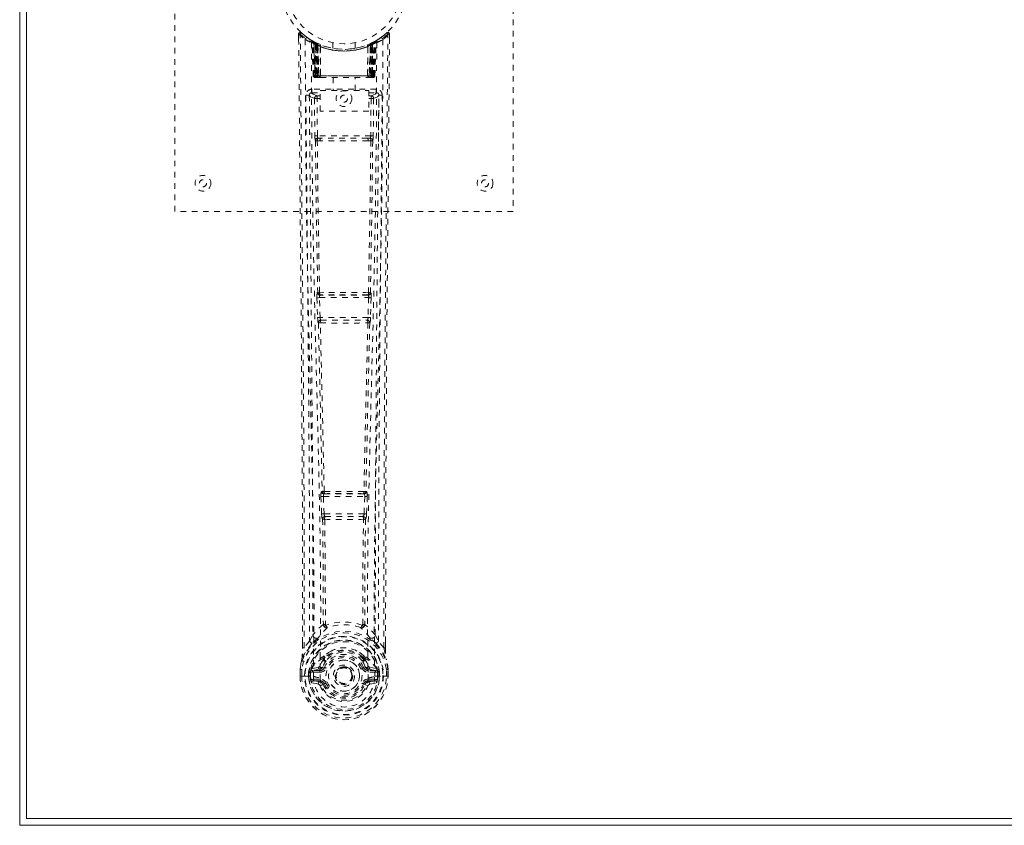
# Model space of a CAD drawing. Header units: inches. Extents: x 23.7 to 107.2, y 42 to 71.8.
# Tile 1 of 6: x 23.7 to 41.1, y 42 to 56.3. Entities that reach past the tile are written whole.
import ezdxf

# ---------------------------------------------------------------- set-up
doc = ezdxf.new("R2010")
doc.units = ezdxf.units.IN
doc.header["$MEASUREMENT"] = 0
doc.linetypes.add('SLD-Dashed', pattern=[0.075, 0.05, -0.025])
doc.linetypes.add('SLD-Solid', pattern=[0])

msp = doc.modelspace()

# ---------------------------------------------------------------- linework, layer by layer
at = {"color": 7, "linetype": 'SLD-Solid', "lineweight": 15}
for p, q in [((23.674, 42.022), (23.674, 71.772)), ((23.793, 71.653), (23.793, 42.14)), ((23.793, 42.14), (23.793, 71.653)), ((23.793, 42.14), (107.056, 42.14)), ((107.056, 42.14), (23.793, 42.14)), ((107.174, 42.022), (23.674, 42.022))]:
    msp.add_line(p, q, dxfattribs=at)
at = {"color": 7, "linetype": 'SLD-Dashed', "lineweight": 0}
for p, q in [((26.424, 52.897), (26.424, 60.897)), ((32.424, 60.897), (32.424, 52.897)), ((28.618, 56.038), (28.618, 55.954)), ((28.648, 56.039), (28.668, 56.061)), ((30.181, 56.061), (30.08, 55.98)), ((30.231, 56.038), (30.201, 56.039)), ((30.23, 55.953), (30.231, 56.038)), ((28.856, 55.923), (28.842, 55.931)), ((28.871, 55.898), (28.857, 55.906)), ((28.878, 55.301), (28.857, 55.906)), ((28.891, 55.301), (28.871, 55.898)), ((28.94, 55.878), (28.874, 55.913)), ((28.957, 55.852), (28.889, 55.887)), ((28.91, 55.301), (28.889, 55.887)), ((28.89, 55.891), (28.912, 55.297)), ((28.917, 55.858), (28.929, 55.884)), ((28.917, 55.858), (28.917, 55.301)), ((28.922, 55.855), (28.917, 55.858)), ((28.922, 55.855), (28.934, 55.881)), ((28.922, 55.301), (28.922, 55.855)), ((28.929, 55.884), (28.934, 55.881)), ((28.93, 55.851), (28.942, 55.877)), ((28.935, 55.849), (28.947, 55.875)), ((28.942, 55.878), (28.94, 55.878)), ((28.947, 55.875), (28.942, 55.877)), ((28.949, 55.843), (28.961, 55.869)), ((28.952, 55.841), (28.964, 55.867)), ((28.961, 55.869), (28.964, 55.867)), ((29.224, 55.886), (29.224, 55.789)), ((29.624, 55.789), (29.624, 55.886)), ((29.885, 55.867), (29.896, 55.841)), ((29.888, 55.869), (29.915, 55.881)), ((29.888, 55.869), (29.9, 55.843)), ((29.96, 55.887), (29.892, 55.852)), ((29.906, 55.877), (29.902, 55.875)), ((29.902, 55.875), (29.914, 55.849)), ((29.906, 55.877), (29.919, 55.851)), ((29.908, 55.878), (29.907, 55.878)), ((29.975, 55.913), (29.908, 55.878)), ((29.914, 55.881), (29.92, 55.884)), ((29.914, 55.881), (29.927, 55.855)), ((29.92, 55.884), (29.928, 55.888)), ((29.92, 55.884), (29.932, 55.858)), ((29.932, 55.858), (29.927, 55.855)), ((29.927, 55.855), (29.927, 55.301)), ((29.932, 55.301), (29.932, 55.858)), ((29.937, 55.297), (29.959, 55.891)), ((29.939, 55.301), (29.96, 55.887)), ((29.952, 55.881), (29.947, 55.883)), ((29.957, 55.301), (29.978, 55.898)), ((29.971, 55.301), (29.992, 55.906)), ((29.992, 55.906), (29.978, 55.898)), ((30.006, 55.931), (29.993, 55.923)), ((30.07, 55.973), (30.01, 55.935)), ((28.931, 55.301), (28.93, 55.851)), ((28.935, 55.849), (28.935, 55.301)), ((28.949, 55.843), (28.949, 55.301)), ((28.952, 55.301), (28.952, 55.841)), ((28.957, 55.852), (28.959, 55.852)), ((28.976, 55.301), (28.957, 55.852)), ((28.959, 55.852), (28.978, 55.301)), ((29.004, 55.822), (29.002, 55.823)), ((29.006, 55.299), (29.002, 55.823)), ((29.007, 55.849), (29.004, 55.85)), ((29.004, 55.822), (29.008, 55.301)), ((29.844, 55.85), (29.841, 55.849)), ((29.841, 55.301), (29.845, 55.822)), ((29.847, 55.823), (29.842, 55.299)), ((29.847, 55.823), (29.845, 55.822)), ((29.871, 55.301), (29.89, 55.852)), ((29.892, 55.852), (29.872, 55.301)), ((29.89, 55.852), (29.892, 55.852)), ((29.896, 55.841), (29.896, 55.301)), ((29.9, 55.301), (29.9, 55.843)), ((29.914, 55.301), (29.914, 55.849)), ((29.919, 55.851), (29.918, 55.301)), ((28.878, 55.301), (28.891, 55.301)), ((28.905, 55.272), (28.909, 55.272)), ((28.91, 55.301), (28.976, 55.301)), ((28.91, 55.272), (28.91, 55.272)), ((28.918, 55.272), (28.922, 55.272)), ((28.921, 55.272), (28.931, 55.272)), ((29.927, 55.301), (28.922, 55.301)), ((28.931, 55.272), (28.935, 55.272)), ((28.935, 55.301), (29.914, 55.301)), ((28.94, 55.272), (29.006, 55.272)), ((28.949, 55.301), (28.952, 55.301)), ((29.896, 55.301), (28.952, 55.301)), ((28.978, 55.301), (28.976, 55.301)), ((29.006, 55.299), (29.008, 55.301)), ((29.008, 55.301), (29.841, 55.301)), ((29.008, 55.272), (29.84, 55.272)), ((29.229, 55.272), (29.229, 55.039)), ((29.619, 55.039), (29.619, 55.272)), ((29.841, 55.301), (29.842, 55.299)), ((29.843, 55.272), (29.909, 55.272)), ((29.872, 55.301), (29.871, 55.301)), ((29.872, 55.301), (29.939, 55.301)), ((29.896, 55.301), (29.9, 55.301)), ((29.914, 55.272), (29.918, 55.272)), ((29.918, 55.272), (29.927, 55.272)), ((29.926, 55.272), (29.931, 55.272)), ((29.931, 55.272), (29.932, 55.274)), ((29.939, 55.272), (29.939, 55.272)), ((29.94, 55.272), (29.944, 55.272)), ((29.957, 55.301), (29.971, 55.301)), ((28.853, 55.063), (28.853, 55.002)), ((29.996, 55.063), (28.853, 55.063)), ((28.853, 55.002), (29, 55.002)), ((29, 55.039), (29.861, 55.039)), ((29, 54.673), (29, 55.039)), ((29.861, 55.039), (29.861, 54.673)), ((29.861, 55.002), (29.996, 55.002)), ((29.996, 55.002), (29.996, 55.063)), ((28.811, 54.974), (28.808, 54.957)), ((28.808, 54.964), (28.808, 54.955)), ((28.808, 54.955), (28.808, 54.953)), ((28.808, 54.953), (28.816, 54.139)), ((28.9, 54.9), (28.907, 54.24)), ((28.9, 54.9), (28.945, 54.9)), ((28.945, 54.945), (28.945, 54.9)), ((29, 54.945), (28.945, 54.945)), ((28.952, 54.24), (28.945, 54.9)), ((29, 54.9), (28.945, 54.9)), ((29.861, 54.945), (29.904, 54.945)), ((29.861, 54.9), (29.904, 54.9)), ((29.904, 54.9), (29.897, 54.24)), ((29.904, 54.945), (29.904, 54.9)), ((29.949, 54.9), (29.942, 54.24)), ((30.033, 54.139), (30.041, 54.953)), ((30.041, 54.957), (30.038, 54.974)), ((30.041, 54.955), (30.04, 54.964)), ((30.041, 54.953), (30.041, 54.955)), ((29.861, 54.673), (29, 54.673)), ((28.95, 54.15), (28.999, 54.149)), ((29.897, 54.24), (28.952, 54.24)), ((29.008, 54.196), (28.961, 54.196)), ((29.84, 54.196), (29.008, 54.196)), ((29.888, 54.196), (29.84, 54.196)), ((29.85, 54.149), (29.899, 54.15)), ((32.424, 52.897), (26.424, 52.897)), ((28.944, 51.369), (28.955, 51.016)), ((28.958, 51.461), (28.952, 51.458)), ((28.989, 51.37), (29.86, 51.37)), ((29, 51.017), (28.989, 51.37)), ((28.996, 51.415), (29.002, 51.417)), ((29.852, 51.415), (28.996, 51.415)), ((29.847, 51.417), (29.852, 51.415)), ((29.86, 51.37), (29.849, 51.017)), ((29.897, 51.458), (29.891, 51.461)), ((29.904, 51.369), (29.894, 51.016)), ((29.849, 51.017), (29, 51.017)), ((29.014, 50.972), (29.013, 50.972)), ((29.013, 50.972), (29.836, 50.972)), ((29.836, 50.972), (29.835, 50.972)), ((28.969, 50.926), (28.969, 50.926)), ((29.88, 50.926), (29.88, 50.926)), ((29.014, 47.846), (29.026, 47.537)), ((29.037, 47.94), (29.024, 47.936)), ((29.058, 47.848), (29.791, 47.848)), ((29.07, 47.539), (29.058, 47.848)), ((29.068, 47.893), (29.081, 47.897)), ((29.78, 47.893), (29.068, 47.893)), ((29.768, 47.897), (29.78, 47.893)), ((29.791, 47.848), (29.779, 47.539)), ((29.812, 47.94), (29.825, 47.936)), ((29.835, 47.846), (29.823, 47.537)), ((29.026, 47.537), (29.028, 47.504)), ((29.779, 47.539), (29.07, 47.539)), ((29.09, 47.494), (29.089, 47.494)), ((29.089, 47.494), (29.76, 47.494)), ((29.76, 47.494), (29.759, 47.494)), ((29.823, 47.537), (29.82, 47.504)), ((29.044, 47.447), (29.045, 47.447)), ((29.804, 47.447), (29.804, 47.447)), ((28.814, 45.281), (28.873, 45.394)), ((29.976, 45.394), (30.035, 45.281)), ((28.688, 45.165), (28.688, 45.254)), ((28.689, 45.254), (28.689, 45.165)), ((28.814, 45.281), (28.717, 45.166)), ((30.131, 45.166), (30.035, 45.281)), ((30.16, 45.165), (30.16, 45.267)), ((30.161, 45.165), (30.161, 45.267)), ((29.053, 44.978), (29.053, 44.956)), ((29.06, 45.006), (29.072, 45.023)), ((29.077, 44.973), (29.076, 44.951)), ((29.773, 44.951), (29.772, 44.973)), ((29.777, 45.023), (29.789, 45.006)), ((29.796, 44.978), (29.796, 44.956)), ((28.645, 44.787), (28.645, 44.782)), ((28.645, 44.665), (28.645, 44.782)), ((28.646, 44.782), (28.646, 44.665)), ((28.675, 44.782), (28.674, 44.667)), ((28.796, 44.739), (28.796, 44.739)), ((28.796, 44.667), (28.796, 44.739)), ((28.826, 44.738), (28.832, 44.757)), ((28.826, 44.738), (28.826, 44.667)), ((28.832, 44.757), (28.831, 44.745)), ((28.831, 44.745), (28.831, 44.667)), ((28.841, 44.786), (28.838, 44.782)), ((28.841, 44.786), (28.851, 44.797)), ((28.966, 44.818), (28.851, 44.797)), ((28.851, 44.797), (28.851, 44.797)), ((28.851, 44.797), (28.851, 44.797)), ((28.866, 44.764), (28.996, 44.788)), ((28.866, 44.764), (28.866, 44.734)), ((28.996, 44.764), (28.866, 44.764)), ((28.996, 44.734), (28.866, 44.734)), ((28.996, 44.788), (28.996, 44.764)), ((28.996, 44.734), (28.996, 44.764)), ((29.043, 44.818), (29.051, 44.83)), ((29.051, 44.83), (29.078, 44.818)), ((29.268, 44.673), (29.269, 44.688)), ((29.771, 44.818), (29.798, 44.83)), ((29.798, 44.83), (29.805, 44.818)), ((29.853, 44.788), (29.983, 44.764)), ((29.853, 44.788), (29.853, 44.764)), ((29.983, 44.764), (29.853, 44.764)), ((29.853, 44.734), (29.853, 44.764)), ((29.983, 44.734), (29.853, 44.734)), ((29.998, 44.797), (29.883, 44.818)), ((29.983, 44.734), (29.983, 44.764)), ((29.998, 44.797), (30.008, 44.786)), ((30.011, 44.782), (30.008, 44.786)), ((30.017, 44.757), (30.018, 44.745)), ((30.023, 44.738), (30.017, 44.757)), ((30.018, 44.745), (30.018, 44.667)), ((30.053, 44.739), (30.023, 44.738)), ((30.023, 44.667), (30.023, 44.738)), ((30.053, 44.739), (30.053, 44.667)), ((30.053, 44.739), (30.053, 44.739)), ((30.174, 44.667), (30.174, 44.782)), ((30.203, 44.665), (30.202, 44.782)), ((30.204, 44.782), (30.204, 44.787)), ((30.204, 44.665), (30.204, 44.782)), ((28.645, 44.665), (28.649, 44.665)), ((28.649, 44.665), (28.702, 44.666)), ((28.702, 44.666), (28.725, 44.666)), ((28.725, 44.666), (28.731, 44.666)), ((28.731, 44.666), (28.881, 44.666)), ((28.796, 44.667), (28.796, 44.667)), ((28.831, 44.667), (28.826, 44.667)), ((28.849, 44.545), (28.968, 44.522)), ((28.879, 44.612), (28.879, 44.582)), ((28.879, 44.612), (28.996, 44.612)), ((28.996, 44.561), (28.879, 44.582)), ((28.879, 44.582), (28.996, 44.582)), ((28.881, 44.666), (28.881, 44.666)), ((28.996, 44.612), (28.996, 44.582)), ((28.996, 44.561), (28.996, 44.582)), ((29.056, 44.518), (29.051, 44.526)), ((29.078, 44.527), (29.056, 44.518)), ((29.268, 44.664), (29.268, 44.673)), ((29.793, 44.518), (29.771, 44.527)), ((29.797, 44.526), (29.793, 44.518)), ((29.848, 44.495), (29.793, 44.518)), ((29.853, 44.612), (29.853, 44.582)), ((29.853, 44.612), (29.97, 44.612)), ((29.97, 44.582), (29.853, 44.561)), ((29.853, 44.561), (29.853, 44.582)), ((29.853, 44.582), (29.97, 44.582)), ((29.881, 44.522), (30, 44.545)), ((29.968, 44.666), (30.118, 44.666)), ((29.97, 44.582), (29.97, 44.612)), ((30.018, 44.667), (30.023, 44.667)), ((30.118, 44.666), (30.124, 44.666)), ((30.124, 44.666), (30.147, 44.666)), ((30.147, 44.666), (30.2, 44.665)), ((30.2, 44.665), (30.204, 44.665))]:
    msp.add_line(p, q, dxfattribs=at)
at = {"color": 7, "linetype": 'SLD-Dashed', "lineweight": 0, "flags": 128}
for points in [[(28.666, 56.058), (28.659, 56.062), (28.651, 56.064), (28.643, 56.065), (28.635, 56.064), (28.628, 56.06), (28.623, 56.055), (28.619, 56.048), (28.618, 56.041)], [(28.618, 56.038), (28.618, 56.038), (28.62, 56.038), (28.626, 56.039), (28.636, 56.038), (28.642, 56.038), (28.648, 56.039)], [(28.688, 45.254), (28.685, 47.882), (28.668, 50.601), (28.643, 53.319), (28.618, 56.038)], [(28.717, 45.166), (28.719, 45.904), (28.718, 46.685), (28.716, 47.508), (28.713, 48.373), (28.708, 49.17), (28.703, 49.999), (28.701, 50.19), (28.7, 50.383), (28.698, 50.577), (28.697, 50.71), (28.696, 50.84), (28.695, 50.975), (28.694, 51.116), (28.69, 51.57), (28.685, 52.074), (28.68, 52.63), (28.676, 52.981), (28.673, 53.353), (28.669, 53.756), (28.665, 54.132), (28.661, 54.622), (28.657, 55.058), (28.653, 55.44), (28.65, 55.766), (28.648, 56.038)], [(30.131, 45.166), (30.13, 45.98), (30.131, 46.829), (30.133, 47.713), (30.137, 48.515), (30.14, 49.032), (30.143, 49.574), (30.147, 50.141), (30.152, 50.704), (30.156, 51.192), (30.162, 51.839), (30.168, 52.527), (30.175, 53.256), (30.181, 53.933), (30.201, 56.039)], [(30.161, 45.267), (30.164, 47.883), (30.181, 50.599), (30.206, 53.321), (30.231, 56.038)], [(30.228, 56.038), (30.226, 56.046), (30.223, 56.053), (30.218, 56.06), (30.211, 56.065), (30.204, 56.068), (30.197, 56.068), (30.19, 56.066), (30.183, 56.062)], [(28.736, 55.944), (28.742, 54.354), (28.76, 52.765), (28.791, 51.178), (28.829, 49.595), (28.858, 48.356), (28.882, 47.12), (28.892, 45.89), (28.881, 44.666)], [(28.845, 55.889), (28.852, 54.303), (28.872, 52.718), (28.905, 51.135), (28.946, 49.557), (28.977, 48.319), (29.001, 47.086), (29.011, 45.858), (28.999, 44.636)], [(28.851, 55.924), (28.857, 55.912), (28.861, 55.899)], [(28.857, 55.912), (28.858, 55.906), (28.858, 55.905)], [(28.888, 55.895), (28.889, 55.889), (28.889, 55.887)], [(28.891, 55.904), (28.897, 55.9), (28.929, 55.884)], [(30.004, 55.889), (29.997, 54.303), (29.977, 52.718), (29.944, 51.135), (29.903, 49.557), (29.872, 48.319), (29.847, 47.086), (29.838, 45.858), (29.85, 44.636)], [(30.112, 55.944), (30.107, 54.354), (30.088, 52.765), (30.058, 51.178), (30.02, 49.595), (29.99, 48.356), (29.967, 47.12), (29.957, 45.89), (29.968, 44.666)], [(29.622, 55.789), (29.623, 55.789), (29.605, 55.786), (29.568, 55.781), (29.513, 55.775), (29.449, 55.772), (29.424, 55.772)], [(28.917, 55.301), (28.902, 55.301), (28.889, 55.301), (28.881, 55.301), (28.878, 55.301)], [(28.891, 55.301), (28.895, 55.301), (28.903, 55.301), (28.916, 55.301), (28.931, 55.301)], [(28.949, 55.301), (28.941, 55.301), (28.933, 55.301), (28.926, 55.301), (28.92, 55.301), (28.915, 55.301), (28.912, 55.301), (28.91, 55.301), (28.91, 55.301)], [(28.91, 55.301), (28.911, 55.294), (28.912, 55.292)], [(28.923, 55.272), (28.923, 55.272), (28.925, 55.272), (28.927, 55.272), (28.931, 55.273)], [(28.939, 55.272), (28.94, 55.272), (28.941, 55.272)], [(28.978, 55.301), (28.981, 55.291), (28.988, 55.282)], [(29.006, 55.299), (28.992, 55.285), (28.988, 55.282)], [(29.842, 55.299), (29.857, 55.285), (29.861, 55.282)], [(29.861, 55.282), (29.868, 55.291), (29.871, 55.301)], [(29.939, 55.301), (29.939, 55.301), (29.937, 55.301), (29.933, 55.301), (29.929, 55.301), (29.923, 55.301), (29.916, 55.301), (29.908, 55.301), (29.9, 55.301)], [(29.918, 55.301), (29.933, 55.301), (29.945, 55.301), (29.954, 55.301), (29.957, 55.301)], [(29.918, 55.273), (29.922, 55.272), (29.924, 55.272), (29.925, 55.272), (29.925, 55.272)], [(29.971, 55.301), (29.968, 55.301), (29.96, 55.301), (29.947, 55.301), (29.932, 55.301)], [(28.945, 54.945), (28.876, 54.974), (28.853, 55.002)], [(29.996, 55.002), (29.973, 54.974), (29.904, 54.945)], [(28.748, 54.957), (28.751, 54.58), (28.755, 54.152), (28.76, 53.682), (28.764, 53.257), (28.766, 53.034), (28.768, 52.812), (28.771, 52.589), (28.773, 52.337), (28.775, 52.082), (28.778, 51.834), (28.782, 51.331), (28.787, 50.863), (28.79, 50.431), (28.794, 50.008), (28.798, 49.518), (28.804, 48.678), (28.809, 47.829), (28.812, 46.952), (28.814, 46.098), (28.814, 45.281)], [(28.808, 54.957), (28.831, 54.928), (28.9, 54.9)], [(28.808, 54.957), (28.838, 51.768), (28.864, 48.581), (28.873, 45.394)], [(29.949, 54.9), (29.944, 54.9), (29.934, 54.9), (29.92, 54.9), (29.904, 54.9)], [(29.949, 54.9), (30.018, 54.928), (30.039, 54.954)], [(29.976, 45.394), (29.985, 48.581), (30.01, 51.768), (30.041, 54.957)], [(30.035, 45.281), (30.035, 46.022), (30.036, 46.794), (30.039, 47.597), (30.043, 48.363), (30.048, 49.138), (30.054, 49.914), (30.06, 50.67), (30.067, 51.395), (30.073, 52.071), (30.081, 52.828), (30.087, 53.537), (30.094, 54.234), (30.101, 54.957)], [(28.952, 54.24), (28.936, 54.24), (28.922, 54.24), (28.912, 54.24), (28.907, 54.24)], [(28.917, 54.151), (28.933, 52.805), (28.958, 51.461)], [(28.991, 51.459), (28.966, 52.803), (28.95, 54.15)], [(29.85, 54.149), (29.639, 54.149), (29.424, 54.149), (29.21, 54.149), (28.999, 54.149)], [(29.84, 54.196), (29.636, 54.196), (29.43, 54.196), (29.218, 54.196), (29.008, 54.196)], [(29.899, 54.15), (29.882, 52.803), (29.857, 51.459)], [(29.888, 54.196), (29.905, 54.192), (29.916, 54.185)], [(29.932, 54.151), (29.916, 52.805), (29.891, 51.461)], [(29.942, 54.24), (29.937, 54.24), (29.927, 54.24), (29.912, 54.24), (29.897, 54.24)], [(28.989, 51.37), (28.981, 51.37), (28.973, 51.369), (28.966, 51.369), (28.959, 51.369), (28.954, 51.369), (28.949, 51.369), (28.946, 51.369), (28.944, 51.369)], [(29.904, 51.369), (29.903, 51.369), (29.9, 51.369), (29.895, 51.369), (29.89, 51.369), (29.883, 51.369), (29.876, 51.369), (29.868, 51.37), (29.86, 51.37)], [(29, 51.017), (28.992, 51.017), (28.984, 51.017), (28.977, 51.017), (28.97, 51.016), (28.964, 51.016), (28.96, 51.016), (28.957, 51.016), (28.955, 51.016)], [(28.955, 51.016), (28.957, 50.982), (28.957, 50.981)], [(29.894, 51.016), (29.892, 51.016), (29.889, 51.016), (29.884, 51.016), (29.879, 51.016), (29.872, 51.017), (29.865, 51.017), (29.857, 51.017), (29.849, 51.017)], [(29.894, 51.016), (29.892, 50.982), (29.892, 50.981)], [(28.969, 50.926), (29.004, 49.431), (29.037, 47.94)], [(29.072, 47.936), (29.039, 49.427), (29.003, 50.923)], [(29.846, 50.923), (29.81, 49.427), (29.776, 47.936)], [(29.88, 50.926), (29.845, 49.431), (29.812, 47.94)], [(29.875, 50.946), (29.877, 50.943), (29.88, 50.926)], [(29.058, 47.848), (29.05, 47.848), (29.043, 47.847), (29.036, 47.847), (29.029, 47.847), (29.024, 47.847), (29.019, 47.846), (29.016, 47.846), (29.014, 47.846)], [(29.058, 47.848), (29.058, 47.857), (29.058, 47.865), (29.06, 47.879), (29.064, 47.889), (29.068, 47.893)], [(29.78, 47.893), (29.785, 47.889), (29.789, 47.879), (29.791, 47.865), (29.791, 47.857), (29.791, 47.848)], [(29.835, 47.846), (29.833, 47.846), (29.83, 47.846), (29.825, 47.847), (29.82, 47.847), (29.813, 47.847), (29.806, 47.847), (29.798, 47.848), (29.791, 47.848)], [(29.07, 47.539), (29.062, 47.539), (29.055, 47.539), (29.048, 47.538), (29.041, 47.538), (29.036, 47.538), (29.031, 47.538), (29.028, 47.538), (29.026, 47.537)], [(29.779, 47.539), (29.778, 47.531), (29.776, 47.522), (29.772, 47.508), (29.766, 47.498), (29.763, 47.495), (29.761, 47.495), (29.76, 47.494)], [(29.823, 47.537), (29.818, 47.538), (29.808, 47.538), (29.794, 47.539), (29.779, 47.539)], [(29.045, 47.447), (29.056, 46.515), (29.057, 45.587)], [(29.081, 47.442), (29.092, 46.509), (29.093, 45.58)], [(29.756, 45.58), (29.757, 46.509), (29.768, 47.442)], [(29.804, 47.447), (29.793, 46.515), (29.792, 45.587)], [(29.055, 45.578), (28.957, 45.492), (28.873, 45.394)], [(29.055, 45.578), (29.057, 45.568), (29.061, 45.559), (29.067, 45.553), (29.075, 45.549), (29.083, 45.55), (29.091, 45.553), (29.098, 45.56), (29.103, 45.569)], [(29.093, 45.58), (29.093, 45.578), (29.093, 45.576), (29.096, 45.573), (29.103, 45.569)], [(29.746, 45.569), (29.753, 45.573), (29.755, 45.576), (29.756, 45.578), (29.756, 45.58)], [(29.746, 45.569), (29.751, 45.56), (29.758, 45.553), (29.766, 45.55), (29.774, 45.549), (29.782, 45.553), (29.788, 45.559), (29.792, 45.568), (29.794, 45.578)], [(29.976, 45.394), (29.892, 45.492), (29.794, 45.578)], [(28.856, 45.241), (28.755, 45.118), (28.676, 44.963)], [(28.966, 45.345), (28.961, 45.339), (28.951, 45.33)], [(29.898, 45.33), (29.888, 45.338), (29.883, 45.345)], [(29.993, 45.241), (30.094, 45.118), (30.173, 44.963)], [(28.717, 45.166), (28.711, 45.166), (28.705, 45.166), (28.7, 45.166), (28.695, 45.166), (28.691, 45.166), (28.688, 45.165), (28.687, 45.165), (28.688, 45.165)], [(29.197, 45.109), (29.147, 45.083), (29.072, 45.023)], [(29.777, 45.023), (29.702, 45.083), (29.652, 45.109)], [(30.161, 45.165), (30.161, 45.165), (30.161, 45.165), (30.158, 45.166), (30.154, 45.166), (30.149, 45.166), (30.143, 45.166), (30.137, 45.166), (30.131, 45.166)], [(28.676, 44.963), (28.659, 44.885), (28.645, 44.787)], [(28.645, 44.782), (28.658, 44.877), (28.674, 44.953)], [(28.676, 44.963), (28.674, 44.958), (28.674, 44.953)], [(29.053, 44.956), (29.022, 44.905), (28.994, 44.84)], [(29.798, 44.83), (29.772, 44.89), (29.744, 44.938)], [(29.796, 44.956), (29.827, 44.905), (29.855, 44.84)], [(30.175, 44.953), (30.175, 44.958), (30.173, 44.963)], [(30.204, 44.787), (30.192, 44.875), (30.173, 44.963)], [(30.204, 44.782), (30.191, 44.877), (30.175, 44.953)], [(28.645, 44.787), (28.646, 44.786), (28.648, 44.786), (28.651, 44.786), (28.655, 44.785), (28.659, 44.785), (28.664, 44.784), (28.669, 44.783), (28.675, 44.782)], [(28.645, 44.782), (28.645, 44.782), (28.646, 44.782), (28.648, 44.782), (28.652, 44.782), (28.657, 44.782), (28.662, 44.782), (28.668, 44.782), (28.675, 44.782)], [(28.796, 44.739), (28.807, 44.739), (28.816, 44.738), (28.822, 44.738), (28.826, 44.738)], [(28.826, 44.738), (28.826, 44.738), (28.826, 44.738)], [(28.866, 44.734), (28.848, 44.736), (28.831, 44.745)], [(28.994, 44.84), (28.98, 44.823), (28.966, 44.818)], [(29.105, 44.807), (29.1, 44.809), (29.095, 44.811), (29.09, 44.813), (29.086, 44.815), (29.083, 44.816), (29.08, 44.817), (29.078, 44.818), (29.078, 44.818)], [(29.743, 44.807), (29.749, 44.809), (29.754, 44.811), (29.759, 44.813), (29.763, 44.815), (29.766, 44.816), (29.769, 44.817), (29.77, 44.818), (29.771, 44.818)], [(29.855, 44.84), (29.869, 44.823), (29.883, 44.818)], [(30.018, 44.745), (30.001, 44.736), (29.983, 44.734)], [(30.023, 44.738), (30.023, 44.738), (30.023, 44.738)], [(30.204, 44.787), (30.203, 44.786), (30.201, 44.786), (30.198, 44.786), (30.194, 44.785), (30.19, 44.785), (30.185, 44.784), (30.179, 44.783), (30.174, 44.782)], [(30.174, 44.782), (30.18, 44.782), (30.186, 44.782), (30.192, 44.782), (30.197, 44.782), (30.2, 44.782), (30.203, 44.782), (30.204, 44.782), (30.204, 44.782)], [(28.674, 44.667), (28.668, 44.666), (28.662, 44.666), (28.656, 44.666), (28.652, 44.666), (28.648, 44.666), (28.646, 44.666), (28.645, 44.666), (28.645, 44.665)], [(28.826, 44.667), (28.822, 44.667), (28.815, 44.667), (28.806, 44.667), (28.796, 44.667)], [(28.836, 44.594), (28.856, 44.607), (28.879, 44.612)], [(29.85, 44.636), (29.845, 44.558), (29.822, 44.483), (29.783, 44.413), (29.729, 44.352), (29.663, 44.302), (29.589, 44.266), (29.508, 44.243), (29.424, 44.236), (29.341, 44.243), (29.26, 44.266), (29.186, 44.302), (29.12, 44.352), (29.066, 44.413), (29.027, 44.483), (29.004, 44.558), (28.999, 44.636)], [(29.105, 44.539), (29.1, 44.536), (29.095, 44.534), (29.09, 44.532), (29.086, 44.531), (29.083, 44.529), (29.08, 44.528), (29.078, 44.527), (29.078, 44.527)], [(29.743, 44.539), (29.749, 44.536), (29.754, 44.534), (29.759, 44.532), (29.763, 44.531), (29.766, 44.529), (29.769, 44.528), (29.77, 44.527), (29.771, 44.527)], [(29.97, 44.612), (29.993, 44.607), (30.013, 44.594)], [(30.204, 44.665), (30.204, 44.666), (30.203, 44.666), (30.201, 44.666), (30.197, 44.666), (30.192, 44.666), (30.187, 44.666), (30.181, 44.666), (30.174, 44.667)]]:
    msp.add_lwpolyline(points, dxfattribs=at)
at = {"color": 7, "linetype": 'SLD-Dashed', "lineweight": 0}
for centre, radius in [((29.424, 56.897), 1.125), ((29.424, 56.897), 1.03), ((29.424, 54.897), 0.14), ((29.424, 54.897), 0.0625), ((26.924, 53.397), 0.14), ((26.924, 53.397), 0.0625), ((31.924, 53.397), 0.14), ((31.924, 53.397), 0.0625), ((29.424, 44.673), 0.7), ((29.424, 44.673), 0.69), ((29.424, 44.673), 0.623), ((29.424, 44.673), 0.32), ((29.424, 44.673), 0.275), ((29.424, 44.673), 0.188), ((29.424, 44.673), 0.157), ((29.424, 44.673), 0.142), ((29.424, 44.673), 0.14), ((29.424, 44.673), 0.138)]:
    msp.add_circle(centre, radius, dxfattribs=at)
for centre, radius, start, end in [((28.648, 56.038), 0.03, 47.8472, 180.532), ((29.419, 56.931), 1.2, 228.1039, 235.3369), ((29.424, 56.897), 1.158, 227.8714, 312.1369), ((29.42, 56.891), 1.12, 227.895, 235.3638), ((29.429, 56.891), 1.121, 304.6392, 312.1001), ((29.426, 56.936), 1.206, 304.6791, 311.8731), ((30.201, 56.038), 0.03, 359.4723, 132.1505), ((30.146, 56.008), 0.0632, 28.482, 55.9258), ((28.766, 55.944), 0.03, 55.9265, 179.735), ((29.411, 57.132), 1.366, 240.4185, 245.5475), ((29.424, 56.896), 1.127, 235.3413, 240.474), ((28.827, 55.905), 0.03, 1.9895, 58.9136), ((29.398, 56.852), 1.076, 238.9039, 239.8256), ((28.807, 55.869), 0.0707, 31.4592, 58.8866), ((28.886, 55.876), 0.0429, 114.1731, 162.9872), ((29.424, 56.929), 1.19, 240.8801, 299.1199), ((28.841, 55.897), 0.0299, 1.903, 59.6988), ((29.341, 56.751), 0.959, 239.6209, 242.5231), ((29.435, 56.919), 1.154, 239.9258, 243.9565), ((29.414, 56.53), 0.837, 228.2565, 233.5278), ((29.424, 56.897), 1.128, 240.4733, 299.5267), ((29.401, 56.51), 0.81, 229.0909, 234.4553), ((28.859, 55.886), 0.0299, 1.8062, 60.7493), ((29.426, 56.899), 1.13, 240.7881, 245.7028), ((28.859, 55.886), 0.03, 16.8622, 61.2461), ((29.411, 56.518), 0.819, 230.3862, 235.5962), ((29.424, 56.895), 1.155, 244.2141, 295.7859), ((28.928, 55.851), 0.0297, 1.4827, 64.4695), ((28.929, 55.851), 0.0297, 1.4755, 64.5502), ((29.532, 56.664), 0.872, 293.5613, 295.4799), ((29.944, 55.775), 0.109, 91.2471, 120.4804), ((29.92, 55.851), 0.0297, 115.4498, 178.5245), ((29.921, 55.851), 0.0297, 115.5336, 178.5215), ((29.437, 56.518), 0.819, 304.4042, 309.6134), ((29.449, 56.509), 0.808, 305.5367, 310.9171), ((29.975, 55.756), 0.137, 89.4088, 113.5142), ((29.43, 56.536), 0.844, 306.4936, 311.7199), ((29.989, 55.886), 0.0299, 119.2543, 178.198), ((29.569, 56.648), 0.84, 298.7944, 300.3452), ((30.008, 55.897), 0.0299, 120.2962, 178.102), ((29.425, 56.896), 1.127, 299.5264, 304.6583), ((29.963, 55.876), 0.0429, 17.0123, 65.8249), ((30.022, 55.905), 0.03, 121.0757, 178.0212), ((29.439, 57.13), 1.364, 294.449, 299.585), ((30.082, 55.944), 0.03, 0.2596, 124.0788), ((29.424, 56.895), 1.155, 244.9105, 295.0895), ((29.424, 56.895), 1.155, 245.8865, 294.1135), ((29.381, 56.449), 0.732, 234.7539, 238.7698), ((28.975, 55.84), 0.0311, 328.3262, 19.6449), ((28.974, 55.84), 0.0345, 328.9563, 15.1673), ((29.424, 56.86), 1.12, 247.9258, 292.0742), ((29.875, 55.84), 0.0345, 164.8314, 211.0548), ((29.874, 55.84), 0.031, 160.2184, 211.6916), ((29.466, 56.451), 0.734, 301.243, 305.239), ((28.908, 55.302), 0.03, 181.9934, 269.9954), ((28.909, 55.302), 0.0305, 182.3659, 249.3677), ((28.921, 55.302), 0.03, 181.989, 246.5599), ((28.922, 55.303), 0.0315, 237.9465, 270.685), ((28.94, 55.302), 0.03, 181.9319, 269.9357), ((28.937, 55.161), 0.114, 100.0893, 103.9911), ((29.747, 55.297), 0.83, 179.7742, 181.622), ((29.334, 55.293), 0.412, 179.0187, 183.0429), ((29.353, 55.294), 0.423, 179.0446, 182.9706), ((29.356, 55.293), 0.422, 179.0353, 182.9706), ((29.391, 55.293), 0.442, 179.0788, 182.8342), ((29.394, 55.293), 0.442, 179.0835, 182.8388), ((29.006, 55.301), 0.0299, 181.7955, 269.8155), ((29.009, 55.298), 0.0265, 218.3598, 269.3875), ((29.84, 55.298), 0.0266, 270.7999, 321.4463), ((29.843, 55.301), 0.0299, 270.1845, 358.2045), ((29.451, 55.294), 0.446, 357.1813, 0.9056), ((29.458, 55.293), 0.442, 357.1612, 0.9165), ((29.904, 55.307), 0.0353, 261.8137, 350.6741), ((29.909, 55.302), 0.03, 270.0617, 358.0707), ((29.492, 55.293), 0.422, 357.0374, 0.9659), ((29.07, 55.297), 0.848, 358.418, 0.2259), ((29.518, 55.293), 0.409, 356.9369, 0.9922), ((29.927, 55.303), 0.0315, 269.309, 302.3726), ((29.91, 55.155), 0.12, 75.9161, 79.5504), ((29.927, 55.302), 0.03, 293.4941, 358.0271), ((29.941, 55.302), 0.03, 270.0046, 358.0021), ((29.94, 55.302), 0.0305, 290.7106, 357.6502), ((28.853, 54.958), 0.105, 89.9167, 180.6366), ((28.853, 54.957), 0.045, 90.0205, 157.9915), ((29.996, 54.958), 0.105, 359.3622, 90.0846), ((29.996, 54.957), 0.045, 22.0106, 89.9803), ((28.79, 52.087), 2.87, 89.642, 90.8398), ((28.945, 54.9), 0.0451, 90.4253, 180.3586), ((29.904, 54.9), 0.0451, 359.6181, 89.5736), ((30.059, 52.094), 2.862, 89.1592, 90.3602), ((29.196, 54.226), 0.289, 177.3539, 195.0211), ((28.962, 54.15), 0.0456, 91.9254, 179.0018), ((28.943, 54.408), 0.258, 264.2207, 271.5588), ((29.025, 54.156), 0.075, 148.0082, 184.8094), ((29.029, 54.233), 0.0773, 174.5374, 208.3852), ((29.063, 54.16), 0.0652, 146.4346, 189.438), ((29.786, 54.16), 0.0652, 350.5376, 33.5539), ((29.82, 54.233), 0.0773, 331.6295, 5.4587), ((29.824, 54.156), 0.0756, 355.3421, 31.8447), ((29.906, 54.408), 0.258, 268.4492, 275.771), ((29.894, 54.153), 0.0384, 357.083, 55.3633), ((29.653, 54.226), 0.289, 344.9818, 2.6493), ((29.164, 51.396), 0.222, 163.6407, 187.1175), ((28.997, 51.46), 0.0451, 181.9407, 269.4438), ((29.003, 51.463), 0.0451, 181.971, 269.4217), ((28.984, 51.594), 0.136, 258.8655, 273.2814), ((29.048, 51.384), 0.0601, 148.5904, 193.1065), ((29.424, 15.327), 36.134, 89.3135, 90.6865), ((29.048, 51.451), 0.057, 172.6048, 216.4869), ((29.424, 18.383), 33.037, 89.2677, 90.7323), ((29.846, 51.463), 0.0451, 270.5786, 358.0317), ((29.801, 51.451), 0.0567, 323.3871, 7.5211), ((29.852, 51.46), 0.0451, 270.5593, 358.0562), ((29.801, 51.384), 0.0601, 346.9071, 31.3959), ((29.865, 51.594), 0.136, 266.736, 281.1157), ((29.685, 51.396), 0.222, 352.8781, 16.3607), ((29.075, 50.976), 0.118, 177.9871, 205.3607), ((29.014, 50.927), 0.0451, 90.6356, 181.6285), ((29.014, 50.927), 0.0451, 90.6328, 181.6253), ((29.062, 51.011), 0.0626, 174.4767, 218.4601), ((29.072, 50.934), 0.0697, 146.9328, 189.0859), ((29.424, 84.318), 33.349, 269.2944, 270.7056), ((29.835, 50.929), 0.0433, 22.7763, 90.2191), ((29.777, 50.934), 0.0697, 350.9205, 33.0608), ((29.787, 51.011), 0.0626, 321.5411, 5.5221), ((29.835, 50.927), 0.0451, 358.373, 89.3659), ((29.774, 50.976), 0.118, 334.6381, 2.0201), ((28.995, 51.046), 0.123, 257.6572, 273.6634), ((29.424, 84.485), 33.565, 269.2812, 270.7189), ((29.853, 51.048), 0.125, 266.4433, 282.236), ((29.177, 47.873), 0.165, 157.6309, 189.4088), ((29.069, 47.938), 0.0451, 182.4895, 269.137), ((29.082, 47.942), 0.0451, 182.6021, 269.1053), ((29.066, 48.027), 0.0921, 251.4717, 273.985), ((29.424, 10.909), 37.028, 89.4553, 90.5445), ((29.133, 47.929), 0.0612, 173.9356, 211.5351), ((29.424, 15.03), 32.869, 89.4016, 90.5984), ((29.767, 47.942), 0.0451, 270.8937, 357.4019), ((29.716, 47.929), 0.0607, 328.3024, 6.2269), ((29.783, 48.027), 0.0919, 266.0285, 288.5395), ((29.78, 47.938), 0.0451, 270.8642, 357.5092), ((29.672, 47.873), 0.165, 350.5963, 22.364), ((29.122, 47.5), 0.0933, 177.5356, 214.1364), ((29.089, 47.449), 0.0451, 91.0394, 182.1465), ((29.09, 47.449), 0.0451, 91.0486, 182.1459), ((29.129, 47.537), 0.0588, 177.8444, 226.6276), ((29.167, 47.455), 0.0873, 153.1898, 188.1889), ((29.424, 80.862), 33.37, 269.4251, 270.5749), ((29.758, 47.449), 0.0451, 357.8501, 88.9523), ((29.681, 47.455), 0.0873, 351.8111, 26.8102), ((29.759, 47.449), 0.0451, 357.8578, 88.9562), ((29.727, 47.5), 0.0933, 325.8644, 2.4686), ((29.075, 47.53), 0.0879, 250.2456, 273.9526), ((29.424, 80.165), 32.724, 269.3989, 270.6009), ((29.774, 47.531), 0.0889, 266.1784, 289.6244), ((29.043, 45.586), 0.0143, 327.5487, 3.3588), ((29.115, 45.582), 0.0608, 183.6683, 286.5427), ((29.089, 45.659), 0.0795, 246.0527, 272.5072), ((29.424, 44.659), 0.965, 70.5266, 109.4745), ((29.179, 45.587), 0.0786, 193.3285, 233.7371), ((29.424, 44.732), 0.844, 69.7728, 110.2275), ((29.734, 45.582), 0.0608, 253.4562, 356.3311), ((29.67, 45.587), 0.0786, 306.2545, 346.6799), ((29.76, 45.659), 0.0795, 267.4927, 293.9461), ((29.806, 45.586), 0.0143, 176.6412, 212.4513), ((29.424, 44.673), 0.787, 8.3239, 171.6761), ((29.424, 44.673), 0.758, 8.3238, 171.6762), ((28.934, 45.396), 0.0608, 182.3837, 301.9688), ((29.693, 44.835), 0.887, 129.1292, 144.9719), ((29.156, 44.835), 0.887, 35.0292, 50.8693), ((29.915, 45.396), 0.0608, 238.0304, 357.6182), ((29.424, 44.673), 0.632, 6.0643, 173.9357), ((29.275, 45.728), 0.642, 224.0817, 229.2674), ((29.424, 44.673), 0.602, 6.2697, 173.7303), ((30.4, 43.666), 2.206, 131.0593, 134.4299), ((28.45, 43.667), 2.205, 45.5695, 48.9419), ((29.573, 45.73), 0.644, 310.7406, 315.9085), ((27.486, 45.137), 1.202, 351.1863, 1.3423), ((25.095, 45.806), 3.678, 346.7632, 349.9885), ((29.424, 44.661), 0.453, 39.7485, 140.2508), ((29.424, 44.673), 0.376, 22.774, 157.226), ((29.424, 44.635), 0.494, 46.9722, 133.0278), ((29.424, 44.679), 0.411, 39.0113, 140.9887), ((29.424, 44.691), 0.476, 61.4726, 118.5265), ((33.753, 45.806), 3.678, 190.012, 193.2376), ((31.362, 45.137), 1.202, 178.6566, 188.8135), ((29.288, 44.582), 0.491, 116.1271, 155.5129), ((29.231, 44.576), 0.44, 113.935, 149.9018), ((29.49, 44.677), 0.465, 145.8376, 160.7948), ((29.097, 44.982), 0.0444, 147.3962, 184.9997), ((29.075, 45.024), 0.0506, 244.3241, 271.7454), ((29.083, 44.959), 0.0305, 185.6336, 316.0644), ((29.075, 45.001), 0.0504, 244.2239, 271.7517), ((29.112, 45.029), 0.0404, 187.3006, 232.784), ((29.105, 44.975), 0.0371, 220.1675, 270.7275), ((29.109, 44.972), 0.0326, 132.1631, 178.3674), ((29.424, 44.673), 0.346, 22.7741, 157.2259), ((29.424, 44.673), 0.275, 89.0534, 269.0539), ((29.424, 44.673), 0.275, 269.0537, 89.0536), ((29.766, 44.959), 0.0305, 223.9332, 354.3703), ((29.744, 44.975), 0.0371, 269.2792, 319.8296), ((29.737, 45.029), 0.0404, 307.2355, 352.6799), ((29.74, 44.972), 0.0326, 1.645, 47.8246), ((29.774, 45.024), 0.0506, 268.2459, 295.6846), ((29.774, 45.001), 0.0505, 268.2725, 295.7487), ((29.556, 44.578), 0.497, 24.8145, 63.6301), ((29.752, 44.982), 0.0444, 355.0068, 32.6962), ((29.618, 44.577), 0.439, 30.0692, 66.0862), ((28.946, 44.742), 0.115, 159.6997, 172.2743), ((28.866, 44.794), 0.0305, 203.825, 270.96), ((28.996, 44.818), 0.0299, 180.9969, 268.9527), ((29.024, 44.846), 0.031, 190.1689, 328.1934), ((28.994, 44.845), 0.0565, 271.9577, 331.5636), ((28.996, 44.853), 0.089, 270, 337.226), ((28.996, 44.853), 0.119, 269.9994, 337.2262), ((29.424, 44.673), 0.156, 65.1542, 110.0596), ((29.853, 44.853), 0.119, 202.7738, 270.0006), ((29.853, 44.853), 0.089, 202.774, 270), ((29.825, 44.846), 0.031, 211.5915, 350.0524), ((29.855, 44.845), 0.0567, 208.2264, 267.982), ((29.853, 44.818), 0.0299, 271.0433, 359.0116), ((29.983, 44.794), 0.0306, 269.0433, 336.1675), ((29.933, 44.749), 0.0844, 5.4149, 22.611), ((30.174, 44.782), 0.03, 0.2178, 5.2738), ((29.424, 44.673), 0.78, 180, 359.4852), ((29.424, 44.673), 0.78, 180.5288, 359.4712), ((29.424, 44.673), 0.75, 180.4561, 359.5439), ((29.424, 44.673), 0.629, 180.5443, 359.4557), ((29.424, 44.673), 0.599, 180.5443, 359.4557), ((29.424, 44.673), 0.593, 180.5524, 187.6091), ((29.04, 44.622), 0.206, 187.6643, 201.652), ((28.878, 44.552), 0.0299, 88.0499, 192.106), ((28.999, 44.885), 0.249, 241.7061, 269.8622), ((29.424, 44.66), 0.543, 179.3659, 0.6341), ((28.996, 44.531), 0.0301, 91.4556, 197.622), ((28.959, 44.477), 0.0455, 22.517, 78.656), ((28.996, 44.493), 0.119, 22.7743, 90.0001), ((28.996, 44.493), 0.089, 22.774, 90), ((28.99, 44.49), 0.0714, 30.317, 85.246), ((29.571, 43.213), 1.403, 111.5627, 113.9859), ((29.424, 44.673), 0.4, 202.774, 337.226), ((29.424, 44.673), 0.376, 202.774, 337.226), ((29.424, 44.673), 0.346, 202.7741, 337.2259), ((29.853, 44.493), 0.119, 89.9999, 157.2257), ((29.853, 44.493), 0.089, 90, 157.226), ((29.859, 44.49), 0.0715, 94.7847, 149.7549), ((29.89, 44.477), 0.0455, 101.3582, 157.4648), ((29.851, 44.878), 0.242, 269.7356, 298.825), ((29.852, 44.531), 0.0301, 342.3463, 88.5761), ((29.971, 44.552), 0.0299, 347.8979, 91.9461), ((29.809, 44.621), 0.206, 338.3419, 352.3373), ((29.424, 44.673), 0.593, 352.3909, 359.4476), ((30.03, 43.795), 0.872, 88.4822, 90.4289), ((29.424, 44.673), 0.459, 202.774, 337.226)]:
    msp.add_arc(centre, radius, start, end, dxfattribs=at)

doc.saveas('drawing.dxf')
